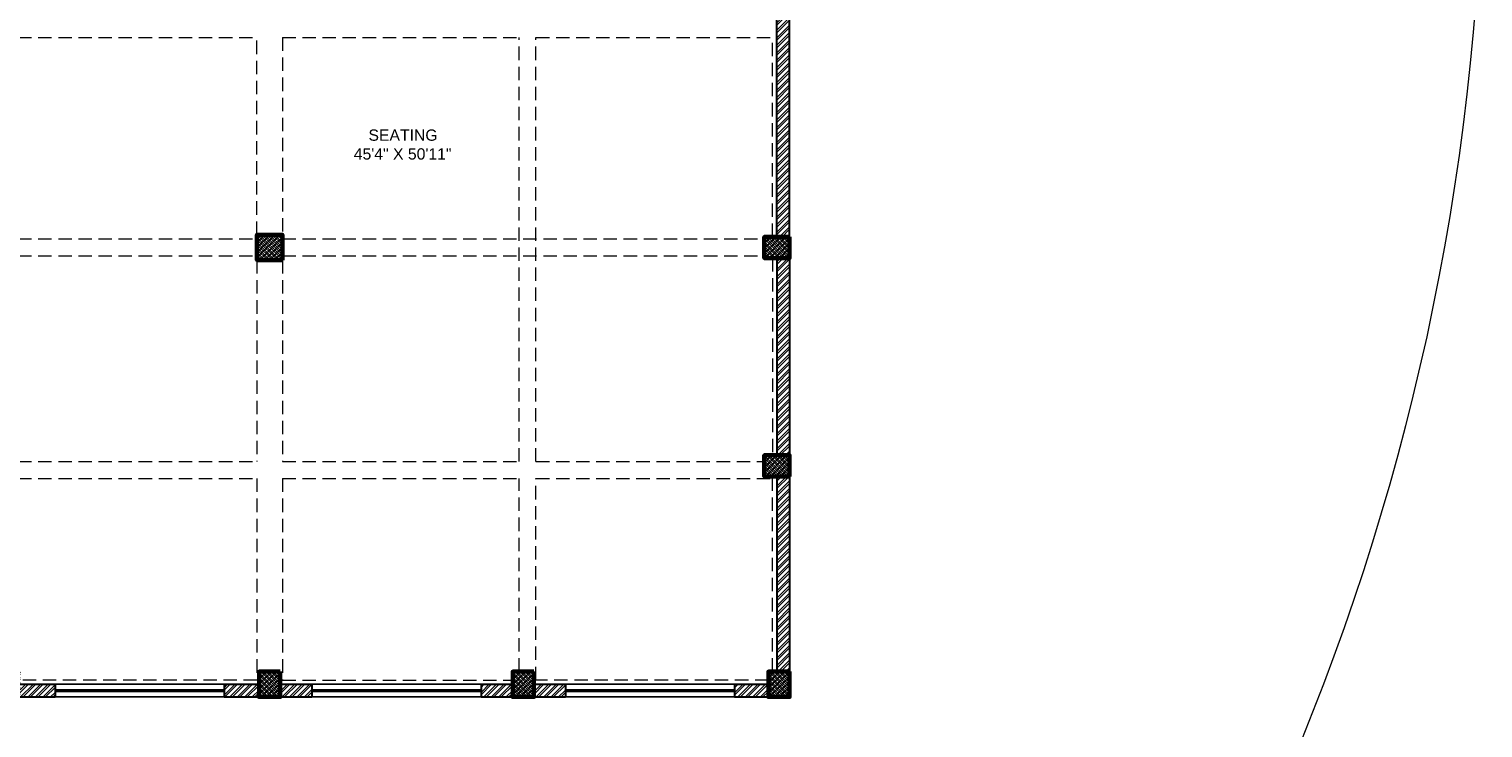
# Model space of a CAD drawing. Header units: inches. Extents: x 113025 to 158499, y 12149 to 30915.
# Tile 132 of 167: x 125261 to 126293, y 28523 to 29019. Entities that reach past the tile are written whole.
import ezdxf

# ---------------------------------------------------------------- set-up
doc = ezdxf.new("R2010")
doc.units = ezdxf.units.IN
doc.header["$MEASUREMENT"] = 0
doc.linetypes.add('HIDDEN', pattern=[0.375, 0.25, -0.125])
doc.layers.add('PD_025_TEXT', color=61, linetype='Continuous')
doc.layers.add('PD_BASE', color=8, linetype='Continuous', transparency=0.5)
for name, color, linetype, lineweight in [('PD_COLUMN', 2, 'Continuous', 60), ('PD_HATCH', 45, 'Continuous', 9), ('PP-SPRINKLER PIPE', 1, 'Continuous', 0)]:
    doc.layers.add(name, color=color, linetype=linetype, lineweight=lineweight)
doc.styles.add('style1', font='arial.ttf', dxfattribs={"height": 500})
pattern_1 = [(45, (268611.2745, 47371.9895), (-1.767766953, 1.767766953), []), (135, (268611.2745, 47371.9895), (-1.767766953, -1.767766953), [])]

# ---------------------------------------------------------------- blocks, each defined once
blk = doc.blocks.new('columns2')
at = {"layer": 'PD_HATCH'}
h = blk.add_hatch(dxfattribs=at)
h.set_pattern_fill('ANSI37', color=256, scale=20)
h.paths.add_polyline_path([(387, -250), (387, -268), (369, -268), (369, -250)])
h.paths.add_polyline_path([(18, 0), (18, -15), (0, -15), (0, 0)])
h.paths.add_polyline_path([(18, -828), (18, -813), (0, -813), (0, -828)])
h.paths.add_polyline_path([(201, -870), (186, -870), (186, -888), (201, -888)])
h.paths.add_polyline_path([(570, -870), (555, -870), (555, -888), (570, -888)])
h.paths.add_polyline_path([(754.5, -870), (739.5, -870), (739.5, -888), (754.5, -888)])
h.paths.add_polyline_path([(934.5, -870), (919.5, -870), (919.5, -888), (934.5, -888)])
h.paths.add_polyline_path([(385.5, -870), (370.5, -870), (370.5, -888), (385.5, -888)])
h.paths.add_polyline_path([(201, 42), (186, 42), (186, 60), (201, 60)])
h.paths.add_polyline_path([(387, -578), (387, -560), (369, -560), (369, -578)])
h.paths.add_polyline_path([(1116, -731.5), (1116, -716.5), (1098, -716.5), (1098, -731.5)])
h.paths.add_polyline_path([(1116, -111.5), (1116, -96.5), (1098, -96.5), (1098, -111.5)])
h.paths.add_polyline_path([(1116, -561.5), (1116, -576.5), (1098, -576.5), (1098, -561.5)])
h.paths.add_polyline_path([(1116, -251.5), (1116, -266.5), (1098, -266.5), (1098, -251.5)])
h.paths.add_polyline_path([(0, -731.5), (0, -716.5), (18, -716.5), (18, -731.5)])
h.paths.add_polyline_path([(0, -111.5), (0, -96.5), (18, -96.5), (18, -111.5)])
h.paths.add_polyline_path([(0, -406.5), (0, -421.5), (18, -421.5), (18, -406.5)])
h.paths.add_polyline_path([(0, -561.5), (0, -576.5), (18, -576.5), (18, -561.5)])
h.paths.add_polyline_path([(0, -251.5), (0, -266.5), (18, -266.5), (18, -251.5)])
h.paths.add_polyline_path([(993, -111.5), (993, -99.5), (984, -99.5), (984, -111.5)])
h.paths.add_polyline_path([(993, -189.5), (993, -201.5), (984, -201.5), (984, -189.5)])
h.paths.add_polyline_path([(903, -111.5), (903, -99.5), (912, -99.5), (912, -111.5)])
h.paths.add_polyline_path([(903, -189.5), (903, -201.5), (912, -201.5), (912, -189.5)])
h.paths.add_polyline_path([(75, -870), (60, -870), (60, -888), (75, -888)])
h.paths.add_polyline_path([(1116, -870), (1101, -870), (1101, -888), (1116, -888)])
h.paths.add_polyline_path([(75, 42), (60, 42), (60, 60), (75, 60)])
h.paths.add_polyline_path([(570, 42), (555, 42), (555, 60), (570, 60)])
h.paths.add_polyline_path([(754.5, 42), (739.5, 42), (739.5, 60), (754.5, 60)])
h.paths.add_polyline_path([(934.5, 42), (919.5, 42), (919.5, 60), (934.5, 60)])
h.paths.add_polyline_path([(385.5, 42), (370.5, 42), (370.5, 60), (385.5, 60)])
h.paths.add_polyline_path([(1116, 42), (1101, 42), (1101, 60), (1116, 60)])
h.paths.add_polyline_path([(738, -250), (738, -268), (756, -268), (756, -250)])
h.paths.add_polyline_path([(756, -578), (756, -560), (738, -560), (738, -578)])
at = {"layer": 'PD_COLUMN'}
for points in [[(756, -578), (756, -560), (738, -560), (738, -578)], [(1116, -561.5), (1116, -576.5), (1098, -576.5), (1098, -561.5)], [(1116, -731.5), (1116, -716.5), (1098, -716.5), (1098, -731.5)], [(754.5, -870), (739.5, -870), (739.5, -888), (754.5, -888)], [(934.5, -870), (919.5, -870), (919.5, -888), (934.5, -888)], [(1116, -870), (1101, -870), (1101, -888), (1116, -888)]]:
    blk.add_lwpolyline(points, close=True, dxfattribs=at)
at = {"layer": 'PD_HATCH', "linetype": 'HIDDEN', "ltscale": 38}
for p, q in [((1116, -561.5), (1116, -266.5)), ((568.5, -420), (738, -420)), ((738, -560), (738, -420)), ((756, -420), (924, -420)), ((756, -420), (756, -560)), ((924, -721), (924, -420)), ((936, -420), (1104, -420)), ((936, -721), (936, -420)), ((1104, -561.5), (1104, -420)), ((568.5, -563), (738, -563)), ((756, -563), (1098, -563)), ((568.5, -575), (738, -575)), ((756, -575), (1098, -575)), ((1104, -576.5), (1104, -716.5)), ((1116, -576.5), (1116, -716.5)), ((738, -578), (738, -721)), ((756, -578), (756, -721)), ((568.5, -721), (738, -721)), ((756, -721), (924, -721)), ((936, -721), (1098, -721)), ((1116, -870), (1116, -731.5)), ((568.5, -733), (738, -733)), ((738, -733), (738, -876)), ((756, -733), (924, -733)), ((756, -733), (756, -876)), ((924, -870), (924, -733)), ((936, -876), (936, -733)), ((936, -733), (1104, -733)), ((1104, -870), (1104, -733)), ((738, -876), (570, -876)), ((756, -876), (919.5, -876)), ((1101, -876), (936, -876)), ((739.5, -888), (570, -888)), ((754.5, -888), (919.5, -888)), ((1101, -888), (934.5, -888))]:
    blk.add_line(p, q, dxfattribs=at)
blk = doc.blocks.new('FIRST FLOOR AR PLAN')
at = {"layer": 'PD_BASE'}
h = blk.add_hatch(dxfattribs=at)
h.set_pattern_fill('ANSI32', color=256, scale=10)
h.set_pattern_definition([(45, (123173.841, 20768.249), (-2.65165, 2.65165), []), (45, (123175.6088, 20768.249), (-2.65165, 2.65165), [])])
h.paths.add_polyline_path([(123177, 20811), (123168, 20811), (123168, 20729.5), (123177, 20729.5)])
h.paths.add_polyline_path([(123538.5, 20663.5), (123369, 20663.5), (123369, 20654.5), (123538.5, 20654.5)])
h.paths.add_polyline_path([(123723, 20663.5), (123553.5, 20663.5), (123553.5, 20654.5), (123723, 20654.5)])
h.paths.add_polyline_path([(123177, 21527.5), (123168, 21527.5), (123168, 21446), (123177, 21446)])
h.paths.add_polyline_path([(123177, 21431), (123168, 21431), (123168, 21291), (123177, 21291)])
h.paths.add_polyline_path([(123177, 21276), (123168, 21276), (123168, 21136), (123177, 21136)])
h.paths.add_polyline_path([(123177, 21121), (123168, 21121), (123168, 20981), (123177, 20981)])
h.paths.add_polyline_path([(123177, 20966), (123168, 20966), (123168, 20826), (123177, 20826)])
h.paths.add_polyline_path([(124269, 21602.5), (124102.5, 21602.5), (124102.5, 21593.5), (124269, 21593.5)])
h.paths.add_polyline_path([(124087.5, 21602.5), (123922.5, 21602.5), (123922.5, 21593.5), (124087.5, 21593.5)])
h.paths.add_polyline_path([(123907.5, 21602.5), (123738, 21602.5), (123738, 21593.5), (123907.5, 21593.5)])
h.paths.add_polyline_path([(123723, 21602.5), (123553.5, 21602.5), (123553.5, 21593.5), (123723, 21593.5)])
h.paths.add_polyline_path([(123354, 21602.5), (123243, 21602.5), (123243, 21593.5), (123354, 21593.5)])
h.paths.add_polyline_path([(123228, 21602.5), (123168, 21602.5), (123168, 21542.5), (123177, 21542.5), (123177, 21593.5), (123228, 21593.5)])
h.paths.add_polyline_path([(123177, 20714.5), (123168, 20714.5), (123168, 20654.5), (123228, 20654.5), (123228, 20663.5), (123177, 20663.5)])
h.paths.add_polyline_path([(123354, 20663.5), (123243, 20663.5), (123243, 20654.5), (123354, 20654.5)])
h.paths.add_polyline_path([(123762.7, 20663.5), (123738, 20663.5), (123738, 20654.5), (123762.7, 20654.5)])
h.paths.add_polyline_path([(123907.5, 20663.5), (123882.7, 20663.5), (123882.7, 20654.5), (123907.5, 20654.5)])
h.paths.add_polyline_path([(123945, 20663.5), (123922.5, 20663.5), (123922.5, 20654.5), (123945, 20654.5)])
h.paths.add_polyline_path([(124087.5, 20663.5), (124065, 20663.5), (124065, 20654.5), (124087.5, 20654.5)])
h.paths.add_polyline_path([(124125, 20663.5), (124102.5, 20663.5), (124102.5, 20654.5), (124125, 20654.5)])
h.paths.add_polyline_path([(124269, 20663.5), (124245, 20663.5), (124245, 20654.5), (124269, 20654.5)])
h.paths.add_polyline_path([(124284, 20672.5), (124275, 20672.5)])
h.paths.add_polyline_path([(124284, 20811), (124275, 20811), (124275, 20672.5), (124284, 20672.5)])
h.paths.add_polyline_path([(124284, 20966), (124275, 20966), (124275, 20826), (124284, 20826)])
h.paths.add_polyline_path([(124284, 21276), (124275, 21276), (124275, 20981), (124284, 20981)])
h.paths.add_polyline_path([(124284, 21584.5), (124275, 21584.5), (124275, 21446), (124284, 21446)])
h.paths.add_polyline_path([(124266, 21443), (124161, 21443), (124161, 21434), (124266, 21434)])
h.paths.add_polyline_path([(124161, 21431), (124152, 21431), (124152, 21353), (124161, 21353)])
h.paths.add_polyline_path([(124152, 21443), (124080, 21443), (124080, 21434), (124152, 21434)])
h.paths.add_polyline_path([(124080, 21431), (124071, 21431), (124071, 21353), (124080, 21353)])
h.paths.add_polyline_path([(124071, 21443), (123990, 21443), (123990, 21341), (124017, 21341), (124017, 21350), (123999, 21350), (123999, 21434), (124071, 21434)])
h.paths.add_polyline_path([(124071, 21350), (124053, 21350), (124053, 21341), (124071, 21341)], flags=17)
h.paths.add_polyline_path([(124098, 21350), (124080, 21350), (124080, 21341), (124098, 21341)])
h.paths.add_polyline_path([(124152, 21350), (124134, 21350), (124134, 21341), (124152, 21341)])
h.paths.add_polyline_path([(124161, 21341), (124152, 21341), (124152, 21278), (124161, 21278)])
h.paths.add_polyline_path([(124284, 21292), (124275, 21292), (124275, 21291), (124284, 21291)])
h.paths.add_polyline_path([(124284, 21431), (124275, 21431), (124275, 21412), (124284, 21412)])
h.paths.add_polyline_path([(123405.7, 21593.5), (123405.7, 21602.5), (123369, 21602.5), (123369, 21593.5)])
h.paths.add_polyline_path([(123501.7, 21602.5), (123501.7, 21593.5), (123538.5, 21593.5), (123538.5, 21602.5)])
h = blk.add_hatch(dxfattribs=at)
h.set_pattern_fill('ANSI37', color=256, scale=20)
h.set_pattern_definition(pattern_1)
h.paths.add_polyline_path([(123924, 20964.5), (123924, 20982.5), (123906, 20982.5), (123906, 20964.5)])
h = blk.add_hatch(dxfattribs=at)
h.set_pattern_fill('ANSI37', color=256, scale=20)
h.set_pattern_definition(pattern_1)
h.paths.add_polyline_path([(124284, 20981), (124284, 20966), (124266, 20966), (124266, 20981)])
h = blk.add_hatch(dxfattribs=at)
h.set_pattern_fill('ANSI37', color=256, scale=20)
h.set_pattern_definition(pattern_1)
h.paths.add_polyline_path([(124284, 20811), (124284, 20826), (124266, 20826), (124266, 20811)])
h = blk.add_hatch(dxfattribs=at)
h.set_pattern_fill('ANSI37', color=256, scale=20)
h.set_pattern_definition(pattern_1)
h.paths.add_polyline_path([(123922.5, 20654.5), (123907.5, 20654.5), (123907.5, 20672.5), (123922.5, 20672.5)])
h = blk.add_hatch(dxfattribs=at)
h.set_pattern_fill('ANSI37', color=256, scale=20)
h.set_pattern_definition(pattern_1)
h.paths.add_polyline_path([(124102.5, 20654.5), (124087.5, 20654.5), (124087.5, 20672.5), (124102.5, 20672.5)])
h = blk.add_hatch(dxfattribs=at)
h.set_pattern_fill('ANSI37', color=256, scale=20)
h.set_pattern_definition(pattern_1)
h.paths.add_polyline_path([(124284, 20654.5), (124269, 20654.5), (124269, 20672.5), (124284, 20672.5)])
at = {"layer": 'PD_BASE', "lineweight": 30}
for p, q in [((124284, 20981), (124284, 21292)), ((124275, 20981), (124275, 21276)), ((124275, 20966), (124275, 20826)), ((124284, 20966), (124284, 20826)), ((124275, 20811), (124275, 20672.5)), ((124284, 20811), (124284, 20672.5)), ((123738, 20663.5), (123762.7, 20663.5)), ((123762.7, 20663.5), (123762.7, 20654.5)), ((123882.7, 20663.5), (123907.5, 20663.5)), ((123882.7, 20663.5), (123882.7, 20654.5)), ((123922.5, 20663.5), (123945, 20663.5)), ((123945, 20663.5), (123945, 20654.5)), ((124065, 20663.5), (124087.5, 20663.5)), ((124065, 20663.5), (124065, 20654.5)), ((124102.5, 20663.5), (124125, 20663.5)), ((124125, 20663.5), (124125, 20654.5)), ((124245, 20663.5), (124269, 20663.5)), ((124245, 20663.5), (124245, 20654.5)), ((123738, 20654.5), (123762.7, 20654.5)), ((123882.7, 20654.5), (123945, 20654.5)), ((124065, 20654.5), (124125, 20654.5)), ((124245, 20654.5), (124284, 20654.5))]:
    blk.add_line(p, q, dxfattribs=at)
at = {"layer": 'PD_BASE'}
for p, q in [((123762.7, 20663.5), (123882.7, 20663.5)), ((123945, 20663.5), (124065, 20663.5)), ((124245, 20663.5), (124125, 20663.5)), ((123762.7, 20659.5), (123882.7, 20659.5)), ((123762.7, 20658.5), (123882.7, 20658.5)), ((123762.7, 20654.5), (123882.7, 20654.5)), ((123945, 20659.5), (124065, 20659.5)), ((123945, 20658.5), (124065, 20658.5)), ((123945, 20654.5), (124065, 20654.5)), ((124245, 20659.5), (124125, 20659.5)), ((124245, 20658.5), (124125, 20658.5)), ((124245, 20654.5), (124125, 20654.5))]:
    blk.add_line(p, q, dxfattribs=at)
for points in [[(123924, 20964.5), (123924, 20982.5), (123906, 20982.5), (123906, 20964.5)], [(124284, 20981), (124284, 20966), (124266, 20966), (124266, 20981)], [(124284, 20811), (124284, 20826), (124266, 20826), (124266, 20811)], [(123922.5, 20672.5), (123907.5, 20672.5), (123907.5, 20654.5), (123922.5, 20654.5)], [(124102.5, 20672.5), (124087.5, 20672.5), (124087.5, 20654.5), (124102.5, 20654.5)], [(124284, 20672.5), (124269, 20672.5), (124269, 20654.5), (124284, 20654.5)]]:
    blk.add_lwpolyline(points, close=True, dxfattribs=at)
at = {"layer": 'PD_COLUMN'}
blk.add_blockref('columns2', (123168, 21542.5), dxfattribs=at)
at = {"layer": 'PD_BASE', "insert": (123927.6, 21057.2), "char_height": 8, "width": 162.908, "attachment_point": 1, "style": 'style1'}
blk.add_mtext('\\pi57.525;SEATING\\P\\pi47.099;45\'4" X 50\'11"', dxfattribs=at)

msp = doc.modelspace()

# ---------------------------------------------------------------- block references
at = {"layer": 'PD_025_TEXT'}
msp.add_blockref('FIRST FLOOR AR PLAN', (1516.8, 7890.7), dxfattribs=at)

# ---------------------------------------------------------------- next in the draw order: linework, layer by layer
at = {"layer": 'PP-SPRINKLER PIPE'}
msp.add_circle((124551.2, 29173), 1741.7, dxfattribs=at)

doc.saveas('drawing.dxf')
